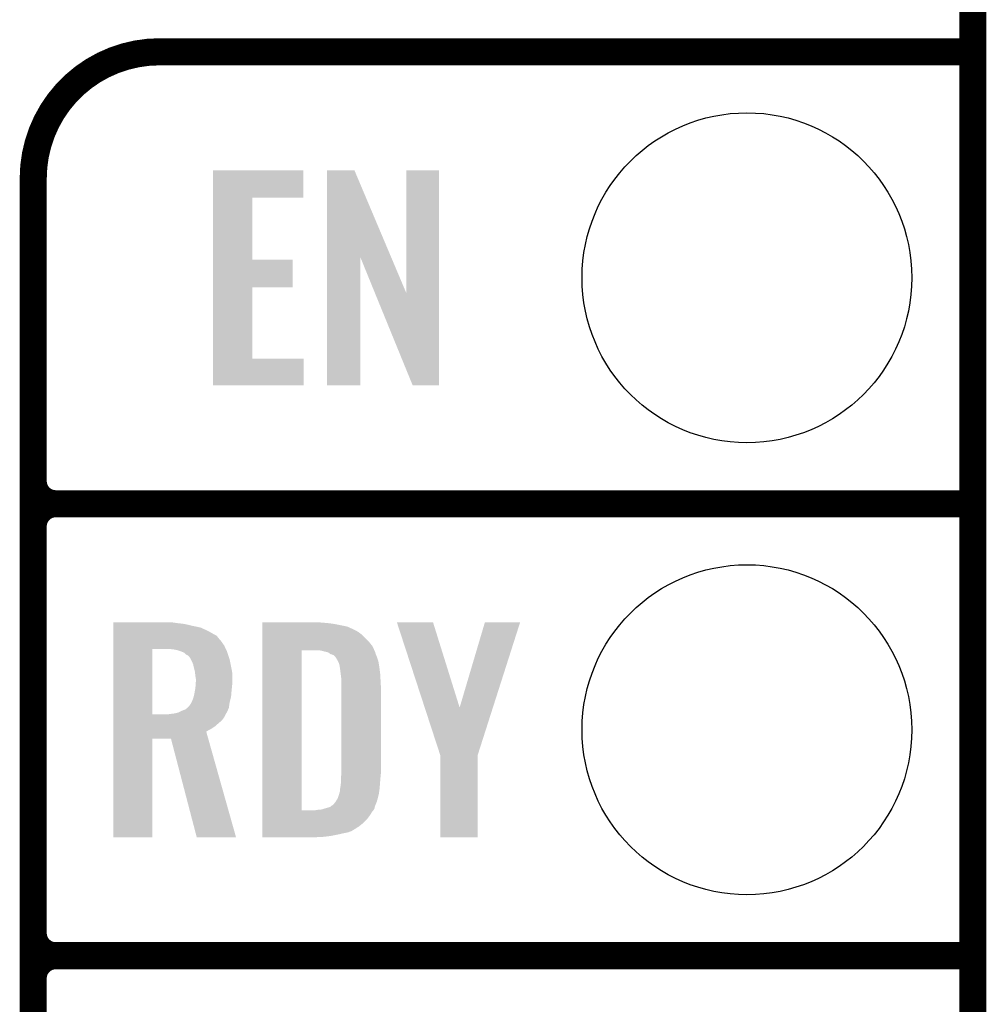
# Model space of a CAD drawing. Extents: x -0.05 to 0.95, y -0.15 to 1.37.
# Tile 21 of 28: x 0.74 to 0.95, y 0.54 to 0.76. Entities that reach past the tile are written whole.
import ezdxf

# ---------------------------------------------------------------- set-up
doc = ezdxf.new("R2010")
doc.units = 0
doc.layers.get('0').update_dxf_attribs({"linetype": 'CONTINUOUS'})
for name, color, linetype in [('ST67W_CLICK_V101_GKO', 5, 'CONTINUOUS'), ('ST67W_CLICK_V101_GTO', 14, 'CONTINUOUS'), ('ST67W_CLICK_V101_GTS', 12, 'CONTINUOUS')]:
    doc.layers.add(name, color=color, linetype=linetype)

# ---------------------------------------------------------------- blocks, each defined once
blk = doc.blocks.new('ROUND_23')
blk.add_circle((0, 0), 0.0365)

msp = doc.modelspace()

# ---------------------------------------------------------------- linework, layer by layer
at = {"layer": 'ST67W_CLICK_V101_GKO', "const_width": 0.006}
msp.add_lwpolyline([(0.95, -0.05), (0.95, 1.278)], dxfattribs=at)
at = {"layer": 'ST67W_CLICK_V101_GTO', "const_width": 0.006}
for points in [[(0.77, 0.75, 0.414214), (0.742, 0.722)], [(0.742, 0.655, 0.414214), (0.747, 0.65)], [(0.747, 0.65, 0.414214), (0.742, 0.645)], [(0.747, 0.65, 0.414214), (0.742, 0.645)], [(0.742, 0.555, 0.414214), (0.747, 0.55)], [(0.747, 0.55, 0.414214), (0.742, 0.545)], [(0.747, 0.55, 0.414214), (0.742, 0.545)]]:
    msp.add_lwpolyline(points, format="xyb", dxfattribs=at)
for points in [[(0.77, 0.75), (0.95, 0.75)], [(0.742, -0.022), (0.742, 0.722)], [(0.747, 0.65), (0.95, 0.65)], [(0.747, 0.65), (0.95, 0.65)], [(0.742, 0.555), (0.742, 0.645)], [(0.747, 0.55), (0.95, 0.55)], [(0.747, 0.55), (0.95, 0.55)], [(0.742, 0.455), (0.742, 0.545)]]:
    msp.add_lwpolyline(points, dxfattribs=at)
at = {"layer": 'ST67W_CLICK_V101_GTO'}
for points in [[(0.7818, 0.7177), (0.7818, 0.7238), (0.8018, 0.7177), (0.8018, 0.7238)], [(0.7818, 0.7238), (0.7818, 0.7238), (0.8018, 0.7238), (0.7818, 0.7238)], [(0.807, 0.7046), (0.807, 0.7238), (0.82122, 0.7046), (0.8131, 0.7238)], [(0.807, 0.7238), (0.807, 0.7238), (0.8131, 0.7238), (0.807, 0.7238)], [(0.8246, 0.6966), (0.8246, 0.7238), (0.8318, 0.6966), (0.8318, 0.7238)], [(0.8246, 0.7238), (0.8246, 0.7238), (0.8318, 0.7238), (0.8246, 0.7238)], [(0.7818, 0.704), (0.7818, 0.7177), (0.7905, 0.704), (0.7905, 0.7177)], [(0.7818, 0.7177), (0.7818, 0.7177), (0.7905, 0.7177), (0.8018, 0.7177)], [(0.7818, 0.6979), (0.7818, 0.704), (0.7994, 0.6979), (0.7994, 0.704)], [(0.7818, 0.704), (0.7818, 0.704), (0.7994, 0.704), (0.7905, 0.704)], [(0.807, 0.6762), (0.807, 0.7046), (0.8144, 0.6762), (0.8144, 0.7046)], [(0.81766, 0.6966), (0.8144, 0.7046), (0.8246, 0.6966), (0.82122, 0.7046)], [(0.7818, 0.6821), (0.7818, 0.6979), (0.7905, 0.6821), (0.7905, 0.6979)], [(0.7818, 0.6979), (0.7818, 0.6979), (0.7905, 0.6979), (0.7994, 0.6979)], [(0.826, 0.6762), (0.81766, 0.6966), (0.8318, 0.6762), (0.8318, 0.6966)], [(0.7818, 0.6762), (0.7818, 0.6821), (0.8019, 0.6762), (0.8019, 0.6821)], [(0.7818, 0.6821), (0.7818, 0.6821), (0.8019, 0.6821), (0.7905, 0.6821)], [(0.7597, 0.6237), (0.7597, 0.6238), (0.7731, 0.6237), (0.7724, 0.6238)], [(0.7597, 0.6236), (0.7597, 0.6237), (0.7738, 0.6236), (0.7731, 0.6237)], [(0.7597, 0.6234), (0.7597, 0.6236), (0.7755, 0.6234), (0.7738, 0.6236)], [(0.7597, 0.623), (0.7597, 0.6234), (0.7772, 0.623), (0.7755, 0.6234)], [(0.7927, 0.6237), (0.7927, 0.6238), (0.8059, 0.6237), (0.8049, 0.6238)], [(0.7927, 0.6236), (0.7927, 0.6237), (0.8072, 0.6236), (0.8059, 0.6237)], [(0.7927, 0.6234), (0.7927, 0.6236), (0.8087, 0.6234), (0.8072, 0.6236)], [(0.7927, 0.6231), (0.7927, 0.6234), (0.8102, 0.6231), (0.8087, 0.6234)], [(0.7927, 0.6228), (0.7927, 0.6231), (0.8116, 0.6228), (0.8102, 0.6231)], [(0.82867, 0.6049), (0.8225, 0.6238), (0.8364, 0.6049), (0.8305, 0.6238)], [(0.8225, 0.6238), (0.8225, 0.6238), (0.8305, 0.6238), (0.8225, 0.6238)], [(0.8364, 0.6049), (0.842, 0.6238), (0.84376, 0.6049), (0.8498, 0.6238)], [(0.842, 0.6238), (0.842, 0.6238), (0.8498, 0.6238), (0.842, 0.6238)], [(0.7597, 0.6226), (0.7597, 0.623), (0.7791, 0.6226), (0.7772, 0.623)], [(0.7597, 0.6218), (0.7597, 0.6226), (0.7808, 0.6218), (0.7791, 0.6226)], [(0.7597, 0.6209), (0.7597, 0.6218), (0.7824, 0.6209), (0.7808, 0.6218)], [(0.7597, 0.6208), (0.7597, 0.6209), (0.7826, 0.6208), (0.7824, 0.6209)], [(0.7927, 0.6222), (0.7927, 0.6228), (0.8129, 0.6222), (0.8116, 0.6228)], [(0.7927, 0.6219), (0.7927, 0.6222), (0.8135, 0.6219), (0.8129, 0.6222)], [(0.7927, 0.6216), (0.7927, 0.6219), (0.814, 0.6216), (0.8135, 0.6219)], [(0.7927, 0.621), (0.7927, 0.6216), (0.8148, 0.621), (0.814, 0.6216)], [(0.7927, 0.6195), (0.7927, 0.621), (0.8163, 0.6195), (0.8148, 0.621)], [(0.7597, 0.6203), (0.7597, 0.6208), (0.783, 0.6203), (0.7826, 0.6208)], [(0.7597, 0.6196), (0.7597, 0.6203), (0.7836, 0.6196), (0.783, 0.6203)], [(0.7597, 0.6186), (0.7597, 0.6196), (0.7843, 0.6186), (0.7836, 0.6196)], [(0.7927, 0.6185), (0.7927, 0.6195), (0.8171, 0.6185), (0.8163, 0.6195)], [(0.7597, 0.6179), (0.7597, 0.6186), (0.78462, 0.6179), (0.7843, 0.6186)], [(0.7597, 0.6034), (0.7597, 0.6179), (0.7684, 0.6034), (0.7684, 0.6179)], [(0.7729, 0.6178), (0.7717, 0.6179), (0.78467, 0.6178), (0.78462, 0.6179)], [(0.7739, 0.6176), (0.7729, 0.6178), (0.78476, 0.6176), (0.78467, 0.6178)], [(0.7748, 0.6173), (0.7739, 0.6176), (0.7849, 0.6173), (0.78476, 0.6176)], [(0.7755, 0.617), (0.7748, 0.6173), (0.785, 0.617), (0.7849, 0.6173)], [(0.7759, 0.6166), (0.7755, 0.617), (0.78513, 0.6166), (0.785, 0.617)], [(0.7763, 0.6164), (0.7759, 0.6166), (0.7852, 0.6164), (0.78513, 0.6166)], [(0.7927, 0.6176), (0.7927, 0.6185), (0.81751, 0.6176), (0.8171, 0.6185)], [(0.7927, 0.5822), (0.7927, 0.6176), (0.8014, 0.5822), (0.8014, 0.6176)], [(0.8058, 0.6175), (0.805, 0.6176), (0.81755, 0.6175), (0.81751, 0.6176)], [(0.80615, 0.6174), (0.8058, 0.6175), (0.8176, 0.6174), (0.81755, 0.6175)], [(0.8065, 0.6173), (0.80615, 0.6174), (0.81765, 0.6173), (0.8176, 0.6174)], [(0.807, 0.6172), (0.8065, 0.6173), (0.8177, 0.6172), (0.81765, 0.6173)], [(0.8075, 0.617), (0.807, 0.6172), (0.81775, 0.617), (0.8177, 0.6172)], [(0.8077, 0.6168), (0.8075, 0.617), (0.8178, 0.6168), (0.81775, 0.617)], [(0.8079, 0.6167), (0.8077, 0.6168), (0.81784, 0.6167), (0.8178, 0.6168)], [(0.8085, 0.6165), (0.808, 0.6167), (0.81793, 0.6165), (0.81784, 0.6167)], [(0.7766, 0.6161), (0.7763, 0.6164), (0.7853, 0.6161), (0.7852, 0.6164)], [(0.77694, 0.6155), (0.7766, 0.6161), (0.7855, 0.6155), (0.7853, 0.6161)], [(0.777, 0.6154), (0.77694, 0.6155), (0.78552, 0.6154), (0.7855, 0.6155)], [(0.7774, 0.6145), (0.777, 0.6154), (0.7857, 0.6145), (0.78552, 0.6154)], [(0.7776, 0.6136), (0.7774, 0.6145), (0.78588, 0.6136), (0.7857, 0.6145)], [(0.8089, 0.6161), (0.8085, 0.6165), (0.8181, 0.6161), (0.81793, 0.6165)], [(0.8094, 0.6153), (0.8089, 0.6161), (0.81837, 0.6153), (0.8181, 0.6161)], [(0.80945, 0.6152), (0.8094, 0.6153), (0.8184, 0.6152), (0.81837, 0.6153)], [(0.8096, 0.6149), (0.80945, 0.6152), (0.81845, 0.6149), (0.8184, 0.6152)], [(0.8097, 0.6146), (0.8096, 0.6149), (0.8185, 0.6146), (0.81845, 0.6149)], [(0.8098, 0.6144), (0.8097, 0.6146), (0.81853, 0.6144), (0.8185, 0.6146)], [(0.8098, 0.6143), (0.8098, 0.6144), (0.81855, 0.6143), (0.81853, 0.6144)], [(0.77763, 0.6135), (0.7776, 0.6136), (0.7859, 0.6135), (0.78588, 0.6136)], [(0.7778, 0.6128), (0.77763, 0.6135), (0.78603, 0.6128), (0.7859, 0.6135)], [(0.77784, 0.6124), (0.7778, 0.6128), (0.7861, 0.6124), (0.78603, 0.6128)], [(0.7779, 0.6119), (0.77784, 0.6124), (0.7861, 0.6119), (0.7861, 0.6124)], [(0.80985, 0.614), (0.8098, 0.6143), (0.8186, 0.614), (0.81855, 0.6143)], [(0.8099, 0.6137), (0.80985, 0.614), (0.81864, 0.6137), (0.8186, 0.614)], [(0.81005, 0.6125), (0.8099, 0.6137), (0.8188, 0.6125), (0.81864, 0.6137)], [(0.8102, 0.6113), (0.81005, 0.6125), (0.81887, 0.6113), (0.8188, 0.6125)], [(0.778, 0.6113), (0.7779, 0.6119), (0.7861, 0.6113), (0.7861, 0.6119)], [(0.77792, 0.6095), (0.77799, 0.6104), (0.786, 0.6095), (0.7861, 0.6104)], [(0.77799, 0.6104), (0.778, 0.6106), (0.7861, 0.6104), (0.7861, 0.6106)], [(0.778, 0.6106), (0.778, 0.6113), (0.7861, 0.6106), (0.7861, 0.6113)], [(0.8102, 0.6108), (0.8102, 0.6113), (0.8189, 0.6108), (0.81887, 0.6113)], [(0.8102, 0.609), (0.8102, 0.6108), (0.819, 0.609), (0.8189, 0.6108)], [(0.77752, 0.6073), (0.7777, 0.6081), (0.7858, 0.6073), (0.78587, 0.6081)], [(0.7777, 0.6081), (0.77777, 0.6085), (0.78587, 0.6081), (0.7859, 0.6085)], [(0.77777, 0.6085), (0.7779, 0.6092), (0.7859, 0.6085), (0.78597, 0.6092)], [(0.7779, 0.6092), (0.77792, 0.6095), (0.78597, 0.6092), (0.786, 0.6095)], [(0.8102, 0.5907), (0.8102, 0.609), (0.819, 0.5907), (0.819, 0.609)], [(0.7765, 0.6052), (0.7769, 0.6058), (0.78536, 0.6052), (0.78545, 0.6058)], [(0.7769, 0.6058), (0.77705, 0.6061), (0.78545, 0.6058), (0.7855, 0.6061)], [(0.77705, 0.6061), (0.7772, 0.6064), (0.7855, 0.6061), (0.78558, 0.6064)], [(0.7772, 0.6064), (0.7775, 0.6072), (0.78558, 0.6064), (0.78578, 0.6072)], [(0.7775, 0.6072), (0.77752, 0.6073), (0.78578, 0.6072), (0.7858, 0.6073)], [(0.7718, 0.6034), (0.7724, 0.6035), (0.7846, 0.6034), (0.78465, 0.6035)], [(0.7724, 0.6035), (0.7732, 0.6036), (0.78465, 0.6035), (0.7847, 0.6036)], [(0.7732, 0.6036), (0.77365, 0.6037), (0.7847, 0.6036), (0.7848, 0.6037)], [(0.77365, 0.6037), (0.7741, 0.6038), (0.7848, 0.6037), (0.78485, 0.6038)], [(0.7741, 0.6038), (0.7749, 0.6042), (0.78485, 0.6038), (0.78503, 0.6042)], [(0.7749, 0.6042), (0.7757, 0.6045), (0.78503, 0.6042), (0.78516, 0.6045)], [(0.7757, 0.6045), (0.77605, 0.6048), (0.78516, 0.6045), (0.7853, 0.6048)], [(0.77605, 0.6048), (0.7764, 0.6051), (0.7853, 0.6048), (0.78535, 0.6051)], [(0.7764, 0.6051), (0.7765, 0.6052), (0.78535, 0.6051), (0.78536, 0.6052)], [(0.8321, 0.5944), (0.82867, 0.6049), (0.8404, 0.5944), (0.84376, 0.6049)], [(0.7597, 0.6028), (0.7597, 0.6034), (0.7843, 0.6028), (0.7846, 0.6034)], [(0.7597, 0.6034), (0.7597, 0.6034), (0.7718, 0.6034), (0.7684, 0.6034)], [(0.7597, 0.6021), (0.7597, 0.6028), (0.7838, 0.6021), (0.7843, 0.6028)], [(0.7597, 0.6015), (0.7597, 0.6021), (0.7831, 0.6015), (0.7838, 0.6021)], [(0.7597, 0.6008), (0.7597, 0.6015), (0.7823, 0.6008), (0.7831, 0.6015)], [(0.7597, 0.6002), (0.7597, 0.6008), (0.7814, 0.6002), (0.7823, 0.6008)], [(0.7597, 0.5996), (0.7597, 0.6002), (0.7803, 0.5996), (0.7814, 0.6002)], [(0.7597, 0.598), (0.7597, 0.5996), (0.78075, 0.598), (0.7803, 0.5996)], [(0.7597, 0.5762), (0.7597, 0.598), (0.7684, 0.5762), (0.7684, 0.598)], [(0.7597, 0.598), (0.7597, 0.598), (0.7684, 0.598), (0.7725, 0.598)], [(0.7782, 0.5762), (0.7725, 0.598), (0.7869, 0.5762), (0.78075, 0.598)], [(0.8321, 0.5762), (0.8321, 0.5944), (0.8404, 0.5762), (0.8404, 0.5944)], [(0.8102, 0.5901), (0.8102, 0.5907), (0.81894, 0.5901), (0.819, 0.5907)], [(0.8101, 0.589), (0.81016, 0.5897), (0.81884, 0.589), (0.8189, 0.5897)], [(0.8101, 0.5885), (0.8101, 0.589), (0.8188, 0.5885), (0.81884, 0.589)], [(0.8101, 0.5881), (0.8101, 0.5885), (0.81877, 0.5881), (0.8188, 0.5885)], [(0.81016, 0.5897), (0.8102, 0.5901), (0.8189, 0.5897), (0.81894, 0.5901)], [(0.8098, 0.5861), (0.8099, 0.5864), (0.81856, 0.5861), (0.8186, 0.5864)], [(0.8098, 0.586), (0.8098, 0.5861), (0.81854, 0.586), (0.81856, 0.5861)], [(0.8099, 0.5868), (0.80996, 0.5871), (0.81866, 0.5868), (0.8187, 0.5871)], [(0.8099, 0.5864), (0.8099, 0.5868), (0.8186, 0.5864), (0.81866, 0.5868)], [(0.80996, 0.5871), (0.81, 0.5873), (0.8187, 0.5871), (0.81871, 0.5873)], [(0.81, 0.5873), (0.8101, 0.5881), (0.81871, 0.5873), (0.81877, 0.5881)], [(0.8084, 0.5834), (0.8089, 0.584), (0.81779, 0.5834), (0.81802, 0.584)], [(0.8089, 0.584), (0.80902, 0.5842), (0.81802, 0.584), (0.8181, 0.5842)], [(0.80902, 0.5842), (0.8094, 0.5848), (0.8181, 0.5842), (0.81826, 0.5848)], [(0.8094, 0.5848), (0.8097, 0.5857), (0.81826, 0.5848), (0.8185, 0.5857)], [(0.8097, 0.5857), (0.8098, 0.586), (0.8185, 0.5857), (0.81854, 0.586)], [(0.7927, 0.5818), (0.7927, 0.5822), (0.817, 0.5818), (0.81732, 0.5822)], [(0.7927, 0.5822), (0.7927, 0.5822), (0.8045, 0.5822), (0.8014, 0.5822)], [(0.7927, 0.581), (0.7927, 0.5818), (0.8165, 0.581), (0.817, 0.5818)], [(0.8045, 0.5822), (0.8051, 0.5823), (0.81732, 0.5822), (0.8174, 0.5823)], [(0.8056, 0.5823), (0.807, 0.5827), (0.8174, 0.5823), (0.8176, 0.5827)], [(0.807, 0.5827), (0.8077, 0.5829), (0.8176, 0.5827), (0.8176, 0.5829)], [(0.8077, 0.5829), (0.8082, 0.5833), (0.8176, 0.5829), (0.81775, 0.5833)], [(0.8083, 0.5833), (0.8084, 0.5834), (0.81775, 0.5833), (0.81779, 0.5834)], [(0.7927, 0.5802), (0.7927, 0.581), (0.8159, 0.5802), (0.8165, 0.581)], [(0.7927, 0.5794), (0.7927, 0.5802), (0.8151, 0.5794), (0.8159, 0.5802)], [(0.7927, 0.5786), (0.7927, 0.5794), (0.8141, 0.5786), (0.8151, 0.5794)], [(0.7927, 0.5779), (0.7927, 0.5786), (0.813, 0.5779), (0.8141, 0.5786)], [(0.7927, 0.5778), (0.7927, 0.5779), (0.8128, 0.5778), (0.813, 0.5779)], [(0.7927, 0.5776), (0.7927, 0.5778), (0.8125, 0.5776), (0.8128, 0.5778)], [(0.7927, 0.5773), (0.7927, 0.5776), (0.8117, 0.5773), (0.8125, 0.5776)], [(0.7927, 0.5771), (0.7927, 0.5773), (0.8107, 0.5771), (0.8117, 0.5773)], [(0.7927, 0.5768), (0.7927, 0.5771), (0.8094, 0.5768), (0.8107, 0.5771)], [(0.7927, 0.5765), (0.7927, 0.5768), (0.8079, 0.5765), (0.8094, 0.5768)], [(0.7927, 0.5763), (0.7927, 0.5765), (0.8062, 0.5763), (0.8079, 0.5765)], [(0.7927, 0.5762), (0.7927, 0.5763), (0.80422, 0.5762), (0.8062, 0.5763)], [(0.8042, 0.5762), (0.7927, 0.5762), (0.8042, 0.5762), (0.80422, 0.5762)]]:
    msp.add_solid(points, dxfattribs=at)

# ---------------------------------------------------------------- block references
at = {"layer": 'ST67W_CLICK_V101_GTS'}
for p in [(0.9, 0.7), (0.9, 0.6)]:
    msp.add_blockref('ROUND_23', p, dxfattribs=at)

doc.saveas('drawing.dxf')
